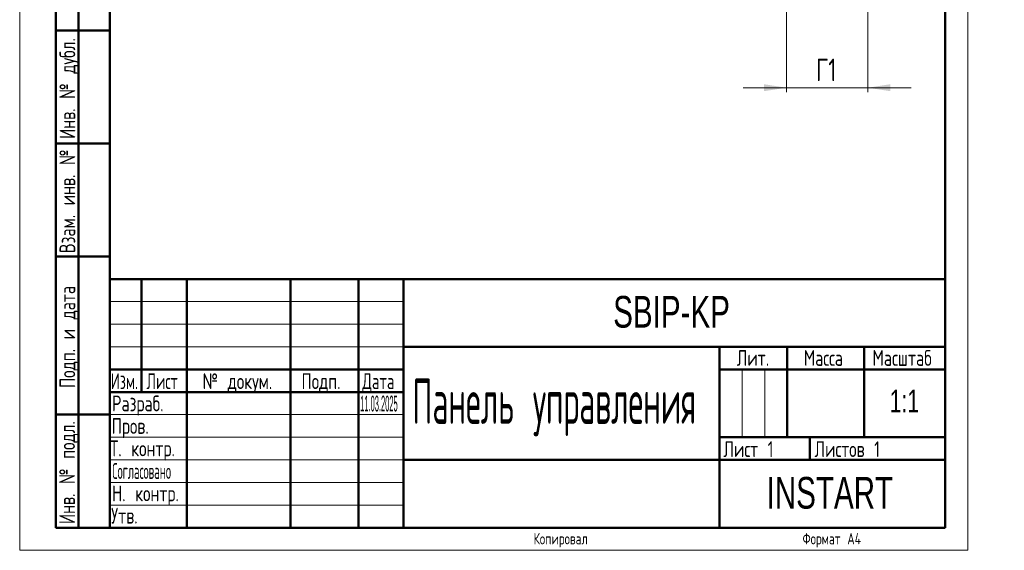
# Model space of a CAD drawing. Header units: millimetres. Extents: x 0 to 218, y 0 to 297.
# Tile 1 of 7: x 0 to 218, y 0 to 117. Entities that reach past the tile are written whole.
import ezdxf

# ---------------------------------------------------------------- set-up
doc = ezdxf.new("R2010")
doc.units = ezdxf.units.MM
doc.layers.add('ОСЕВЫЕ', color=7, linetype='Continuous')
doc.styles.add('SLDTEXTSTYLE0', font='TXT', dxfattribs={"width": 0.7, "bigfont": 'bigfont'})
doc.styles.add('SLDTEXTSTYLE1', font='TXT', dxfattribs={"width": 0.7})
doc.styles.add('SLDTEXTSTYLE2', font='TXT', dxfattribs={"width": 0.483281, "bigfont": 'bigfont'})
doc.styles.add('SLDTEXTSTYLE3', font='TXT', dxfattribs={"width": 0.343335})
doc.styles.add('SLDTEXTSTYLE4', font='TXT', dxfattribs={"width": 0.482413, "bigfont": 'bigfont'})
doc.styles.add('SLDTEXTSTYLE5', font='TXT', dxfattribs={"width": 0.625377, "bigfont": 'bigfont'})
doc.styles.add('SLDTEXTSTYLE6', font='TXT', dxfattribs={"width": 0.632021, "bigfont": 'bigfont'})
doc.styles.add('SLDTEXTSTYLE7', font='TXT', dxfattribs={"width": 0.648852, "bigfont": 'bigfont'})
doc.styles.add('SLDTEXTSTYLE8', font='TXT', dxfattribs={"width": 0.705079, "bigfont": 'bigfont'})
doc.dimstyles.new('SLDDIMSTYLE1', dxfattribs={"dimtxt": 5, "dimasz": 5, "dimexe": 0, "dimexo": 0.0625, "dimgap": 1.25, "dimtad": 2, "dimdec": 1, "dimrnd": 1e-09, "dimzin": 12, "dimdsep": 46, "dimtxsty": 'SLDTEXTSTYLE1', "dimsah": 1, "dimcen": 0.09, "dimadec": 0, "dimazin": 3, "dimtfac": 1, "dimtdec": 3, "dimtmove": 0, "dimatfit": 0, "dimfxl": 1, "dimfrac": 2, "dimtolj": 1, "dimtzin": 12, "dimarcsym": 0})

# ---------------------------------------------------------------- blocks, each defined once
blk = doc.blocks.new('_D_2')
at = {"color": 7, "linetype": 'Continuous', "lineweight": 0}
for p, q in [((169.83, 120.31), (169.83, 101.32)), ((187.83, 120.56), (187.83, 101.32)), ((169.83, 102.32), (160.22, 102.32)), ((169.83, 102.32), (187.83, 102.32)), ((187.83, 102.32), (197.45, 102.32))]:
    blk.add_line(p, q, dxfattribs=at)
at = {"color": 7, "linetype": 'Continuous', "lineweight": 18}
for points in [[(169.83, 102.32), (164.83, 103.09), (164.83, 101.55)], [(187.83, 102.32), (192.83, 101.55), (192.83, 103.09)]]:
    blk.add_solid(points, dxfattribs=at)
at = {"color": 7, "linetype": 'Continuous', "lineweight": 18, "insert": (176.35, 108.76), "char_height": 5, "attachment_point": 1, "style": 'SLDTEXTSTYLE0'}
blk.add_mtext('Г1', dxfattribs=at)

msp = doc.modelspace()

# ---------------------------------------------------------------- linework, layer by layer
at = {"color": 7, "linetype": 'Continuous', "lineweight": 50}
for p, q in [((20, 292), (20, 5)), ((20, 292), (20, 5)), ((205, 5), (205, 292)), ((8, 5), (8, 150)), ((13, 5), (13, 150)), ((20, 115), (8, 115)), ((20, 90), (8, 90)), ((20, 65), (8, 65)), ((20, 60), (205, 60)), ((20, 60), (20, 5)), ((27, 35), (27, 60)), ((37, 60), (37, 5)), ((60, 60), (60, 5)), ((75, 60), (75, 5)), ((85, 60), (85, 5)), ((85, 45), (205, 45)), ((155, 45), (155, 5)), ((170, 45), (170, 25)), ((187, 45), (187, 25)), ((20, 40), (85, 40)), ((155, 40), (205, 40)), ((20, 35), (85, 35)), ((8, 30), (20, 30)), ((155, 25), (205, 25)), ((175, 25), (175, 20)), ((85, 20), (205, 20)), ((8, 5), (20, 5)), ((20, 5), (205, 5))]:
    msp.add_line(p, q, dxfattribs=at)
at = {"color": 7, "linetype": 'Continuous', "lineweight": 18}
for p, q in [((20, 55), (85, 55)), ((20, 50), (85, 50)), ((20, 45), (85, 45)), ((160, 40), (160, 25)), ((165, 40), (165, 25)), ((20, 30), (85, 30)), ((20, 25), (85, 25)), ((20, 20), (85, 20)), ((20, 15), (85, 15)), ((20, 10), (85, 10))]:
    msp.add_line(p, q, dxfattribs=at)
at = {"layer": 'ОСЕВЫЕ', "lineweight": 18}
for p, q in [((0, 297), (0, 0)), ((210, 297), (210, 0)), ((0, 0), (210, 0))]:
    msp.add_line(p, q, dxfattribs=at)

# ---------------------------------------------------------------- texts
at = {"color": 7, "linetype": 'Continuous', "lineweight": 0, "char_height": 3.5, "attachment_point": 2, "rotation": 90, "style": 'SLDTEXTSTYLE0'}
for s, insert in [('Инв. № дубл.', (8.81, 102.14)), ('Взам. инв. №', (8.81, 77.2)), ('Подп. и дата', (8.81, 47.18)), ('Инв. № подл.', (8.75, 17.18))]:
    msp.add_mtext(s, dxfattribs=dict(at, insert=insert))
at = {"color": 7, "linetype": 'Continuous', "lineweight": 0}
for s, insert, char_height, attachment_point, style in [('SBIP-KP', (144.37, 56.25), 7, 2, 'SLDTEXTSTYLE1'), ('Лит.', (162.41, 44.3), 3.5, 2, 'SLDTEXTSTYLE0'), ('Масса', (177.99, 44.3), 3.5, 2, 'SLDTEXTSTYLE0'), ('Масштаб', (195.43, 44.3), 3.5, 2, 'SLDTEXTSTYLE8'), ('Изм.', (23.19, 39.15), 3.5, 2, 'SLDTEXTSTYLE5'), ('Лист', (31.56, 39.15), 3.5, 2, 'SLDTEXTSTYLE6'), ('№ докум.', (48.22, 39.15), 3.5, 2, 'SLDTEXTSTYLE0'), ('Подп.', (66.74, 39.15), 3.5, 2, 'SLDTEXTSTYLE0'), ('Дата', (79.44, 39.15), 3.5, 2, 'SLDTEXTSTYLE7'), ('Панель управления', (86.96, 37.96), 10, 1, 'SLDTEXTSTYLE4'), ('1:1', (195.95, 35.52), 5, 2, 'SLDTEXTSTYLE1'), ('Разраб.', (20.44, 34.23), 3.5, 1, 'SLDTEXTSTYLE0'), ('11.03.2025', (75.41, 34.2), 3.5, 1, 'SLDTEXTSTYLE3'), ('Пров.', (20.37, 29.25), 3.5, 1, 'SLDTEXTSTYLE0'), ('Т. контр.', (20.03, 24.29), 3.5, 1, 'SLDTEXTSTYLE0'), ('Лист 1', (155.86, 24.12), 3.5, 1, 'SLDTEXTSTYLE0'), ('Листов 1', (176.04, 24.12), 3.5, 1, 'SLDTEXTSTYLE0'), ('Согласовано', (20.5, 19.28), 3.5, 1, 'SLDTEXTSTYLE2'), ('INSTART', (179.43, 16.22), 7, 2, 'SLDTEXTSTYLE1'), ('Н. контр.', (20.45, 14.34), 3.5, 1, 'SLDTEXTSTYLE0'), ('Утв.', (20.25, 9.4), 3.5, 1, 'SLDTEXTSTYLE0'), ('Копировал', (119.8, 3.81), 2.5, 2, 'SLDTEXTSTYLE0'), ('Копировал', (119.8, 3.81), 2.5, 2, 'SLDTEXTSTYLE0'), ('Формат А4', (179.84, 3.81), 2.5, 2, 'SLDTEXTSTYLE0')]:
    msp.add_mtext(s, dxfattribs=dict(at, insert=insert, char_height=char_height, attachment_point=attachment_point, style=style))

# ---------------------------------------------------------------- dimensions: what is measured, and where the dimension line sits
at = {"color": 7, "linetype": 'Continuous', "lineweight": 18}
dim = msp.add_linear_dim(base=(187.83, 102.32), p1=(169.83, 120.32), p2=(187.83, 120.57), text='Г1', dimstyle='SLDDIMSTYLE1', dxfattribs=at)
dim.commit()
dim.dimension.update_dxf_attribs({"geometry": '_D_2', "text_midpoint": (178.83, 102.32), "dimtype": 160})

doc.saveas('drawing.dxf')
